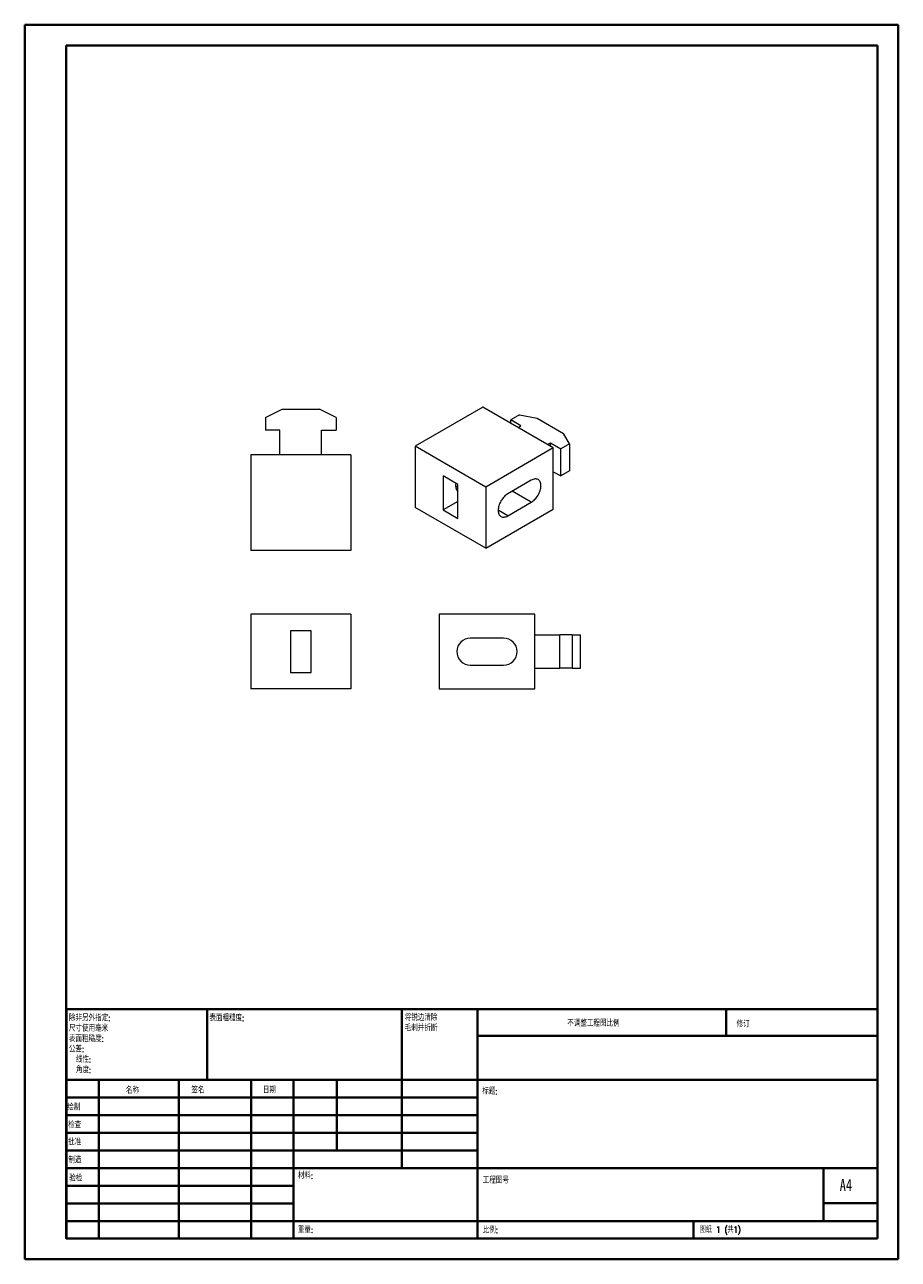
# Model space of a CAD drawing. Header units: millimetres. Extents: x 0 to 210, y 0 to 297.
import ezdxf

# ---------------------------------------------------------------- set-up
doc = ezdxf.new("R2010")
doc.units = ezdxf.units.MM
doc.styles.add('SLDTEXTSTYLE0', font='TXT', dxfattribs={"width": 0.75, "bigfont": 'bigfont'})
doc.styles.add('SLDTEXTSTYLE1', font='TXT', dxfattribs={"width": 0.75})
doc.styles.add('SLDTEXTSTYLE2', font='TXT', dxfattribs={"width": 0.694444, "bigfont": 'bigfont'})

# ---------------------------------------------------------------- blocks, each defined once
blk = doc.blocks.new('SW_NOTE_0')
at = {"color": 0, "linetype": 'Continuous', "lineweight": 0, "char_height": 1.5, "attachment_point": 1, "style": 'SLDTEXTSTYLE0'}
for s, insert in [('\\M+18FAB锐边\\M+190B4\\M+18F9C', (0, 1.93)), ('\\M+196D1\\M+18E68\\M+19BF3\\M+190DC\\M+19266', (0, -0.57))]:
    blk.add_mtext(s, dxfattribs=dict(at, insert=insert))
blk = doc.blocks.new('SW_NOTE_1')
at = {"color": 0, "linetype": 'Continuous', "lineweight": 0, "char_height": 1.5, "attachment_point": 1, "style": 'SLDTEXTSTYLE0'}
for s, insert in [('\\M+18F9C\\M+194F1另\\M+18A4F\\M+18E77\\M+192E8:', (0, 1.93)), ('\\M+18EDA\\M+190A1\\M+18E67\\M+19770\\M+19F7C\\M+195C4', (0, -0.57)), ('\\M+1955C\\M+196CA\\M+19165糙\\M+19378:', (0, -3.07)), ('\\M+18CF6\\M+18DB7:', (0, -5.57)), ('线\\M+190AB:', (1.69, -8.07)), ('\\M+18A70\\M+19378:', (1.69, -10.57))]:
    blk.add_mtext(s, dxfattribs=dict(at, insert=insert))

msp = doc.modelspace()

# ---------------------------------------------------------------- linework, layer by layer
at = {"color": 7, "linetype": 'Continuous', "lineweight": 40}
for p, q in [((0.08, 0.21), (0.08, 297.21)), ((0.08, 297.21), (210.08, 297.21)), ((210.08, 0.21), (210.08, 297.21)), ((210.08, 292.21), (210.08, 297.21)), ((10.08, 292.21), (205.08, 292.21)), ((10.08, 5.21), (10.08, 292.21)), ((205.08, 5.21), (205.08, 292.21)), ((10.11, 60.37), (205.08, 60.37)), ((10.11, 60.37), (10.11, 5.12)), ((43.91, 43.37), (43.91, 60.37)), ((90.71, 60.37), (90.71, 22.12)), ((108.91, 60.37), (108.91, 5.12)), ((168.68, 54.09), (168.68, 60.46)), ((205.08, 54), (108.91, 54)), ((205.08, 43.37), (10.11, 43.37)), ((17.91, 43.37), (17.91, 5.12)), ((37.1, 43.37), (37.1, 5.12)), ((54.51, 43.37), (54.51, 5.12)), ((64.71, 5.12), (64.71, 43.37)), ((75.11, 26.37), (75.11, 43.37)), ((108.91, 39.12), (10.11, 39.12)), ((108.91, 34.87), (10.11, 34.87)), ((108.91, 30.62), (10.11, 30.62)), ((108.91, 26.37), (10.11, 26.37)), ((64.71, 22.12), (10.11, 22.12)), ((64.71, 22.12), (205.08, 22.12)), ((192.08, 9.46), (192.08, 22.21)), ((64.71, 17.87), (10.11, 17.87)), ((64.71, 13.62), (10.11, 13.62)), ((205.08, 13.71), (192.08, 13.71)), ((10.11, 9.37), (205.08, 9.37)), ((160.88, 5.21), (160.88, 9.46)), ((10.08, 5.21), (205.08, 5.21)), ((205.08, 5.21), (180.99, 5.21)), ((0.08, 0.21), (210.08, 0.21))]:
    msp.add_line(p, q, dxfattribs=at)
at = {"color": 7, "linetype": 'Continuous', "lineweight": 15}
for p, q in [((110.18, 205.19), (93.92, 195.8)), ((127.15, 195.39), (110.18, 205.19)), ((57.94, 202.71), (61.94, 204.71)), ((57.94, 202.71), (57.94, 199.71)), ((61.94, 204.71), (70.94, 204.71)), ((74.94, 202.71), (70.94, 204.71)), ((74.94, 202.71), (74.94, 199.71)), ((119.02, 203.35), (116.9, 202.13)), ((119.38, 200.7), (116.9, 202.13)), ((116.9, 201.31), (116.9, 202.13)), ((119.02, 203.35), (123.27, 202.53)), ((123.27, 202.53), (129.63, 198.86)), ((61.44, 199.71), (57.94, 199.71)), ((61.44, 193.71), (61.44, 199.71)), ((71.44, 199.71), (74.94, 199.71)), ((71.44, 193.71), (71.44, 199.71)), ((118.67, 200.29), (119.38, 200.7)), ((125.74, 196.21), (126.45, 196.62)), ((126.45, 196.62), (128.92, 195.19)), ((126.45, 195.8), (126.45, 196.62)), ((131.04, 196.41), (128.92, 195.19)), ((131.04, 196.41), (129.63, 198.86)), ((131.04, 196.41), (131.04, 189.88)), ((78.44, 193.71), (54.44, 193.71)), ((54.44, 193.71), (54.44, 170.71)), ((78.44, 193.71), (78.44, 170.71)), ((110.89, 186), (93.92, 195.8)), ((93.92, 195.8), (93.92, 181.1)), ((127.15, 195.39), (110.89, 186)), ((127.15, 180.69), (127.15, 195.39)), ((128.92, 188.65), (128.92, 195.19)), ((104.17, 186.61), (100.64, 188.66)), ((100.64, 188.66), (100.64, 180.49)), ((121.85, 187.63), (116.19, 184.37)), ((127.15, 189.67), (128.92, 188.65)), ((131.04, 189.88), (128.92, 188.65)), ((104.17, 178.45), (104.17, 186.61)), ((110.89, 186), (110.89, 171.3)), ((104.17, 182.53), (100.64, 180.49)), ((116.19, 179.06), (121.85, 182.33)), ((110.89, 171.3), (93.92, 181.1)), ((100.64, 180.49), (104.17, 178.45)), ((110.89, 171.3), (127.15, 180.69)), ((78.44, 170.71), (54.44, 170.71)), ((54.44, 155.41), (54.44, 137.41)), ((78.44, 155.41), (54.44, 155.41)), ((78.44, 155.41), (78.44, 137.41)), ((99.7, 155.41), (99.7, 137.41)), ((122.7, 155.41), (99.7, 155.41)), ((122.7, 137.41), (122.7, 155.41)), ((68.94, 151.41), (63.94, 151.41)), ((63.94, 151.41), (63.94, 141.41)), ((68.94, 141.41), (68.94, 151.41)), ((115.2, 149.66), (107.2, 149.66)), ((122.7, 150.41), (128.7, 150.41)), ((128.7, 142.41), (128.7, 150.41)), ((131.7, 150.41), (128.7, 150.41)), ((131.7, 150.41), (131.7, 142.41)), ((131.7, 150.41), (133.7, 150.41)), ((133.7, 142.41), (133.7, 150.41)), ((107.2, 143.16), (115.2, 143.16)), ((63.94, 141.41), (68.94, 141.41)), ((122.7, 142.41), (128.7, 142.41)), ((131.7, 142.41), (128.7, 142.41)), ((131.7, 142.41), (133.7, 142.41)), ((78.44, 137.41), (54.44, 137.41)), ((99.7, 137.41), (122.7, 137.41))]:
    msp.add_line(p, q, dxfattribs=at)
at = {"color": 8, "linetype": 'Continuous', "lineweight": 15}
for p, q in [((104.17, 186), (103.64, 186.31)), ((121.85, 182.33), (117.25, 184.98)), ((116.19, 179.06), (113.9, 180.39))]:
    msp.add_line(p, q, dxfattribs=at)
at = {"color": 7, "linetype": 'Continuous', "lineweight": 15, "flags": 128}
for points in [[(121.85, 182.33), (122.08, 182.47), (122.3, 182.64), (122.52, 182.83), (122.73, 183.04), (122.93, 183.27), (123.13, 183.51), (123.31, 183.77), (123.48, 184.04), (123.63, 184.32), (123.76, 184.61), (123.88, 184.9), (123.97, 185.19), (124.05, 185.48), (124.11, 185.76), (124.14, 186.04), (124.15, 186.31), (124.14, 186.56), (124.11, 186.8), (124.05, 187.02), (123.97, 187.22), (123.88, 187.4), (123.76, 187.56), (123.63, 187.69), (123.48, 187.8), (123.31, 187.87), (123.13, 187.92), (122.93, 187.95), (122.73, 187.94), (122.52, 187.91), (122.3, 187.84), (122.08, 187.75), (121.85, 187.63)], [(116.19, 184.37), (115.97, 184.23), (115.75, 184.06), (115.53, 183.87), (115.32, 183.66), (115.11, 183.43), (114.92, 183.18), (114.74, 182.93), (114.57, 182.65), (114.42, 182.37), (114.28, 182.09), (114.17, 181.8), (114.07, 181.51), (114, 181.22), (113.94, 180.93), (113.91, 180.66), (113.9, 180.39), (113.91, 180.13), (113.94, 179.9), (114, 179.68), (114.07, 179.47), (114.17, 179.29), (114.28, 179.14), (114.42, 179.01), (114.57, 178.9), (114.74, 178.82), (114.92, 178.77), (115.11, 178.75), (115.32, 178.76), (115.53, 178.79), (115.75, 178.85), (115.97, 178.94), (116.19, 179.06)]]:
    msp.add_lwpolyline(points, dxfattribs=at)
at = {"color": 7, "linetype": 'Continuous', "lineweight": 15}
for centre, radius, start, end in [((105.74, 186.34), 2.12, 165.0751, 222.2481), ((107.2, 146.41), 3.25, 90, 270), ((115.2, 146.41), 3.25, 270, 90)]:
    msp.add_arc(centre, radius, start, end, dxfattribs=at)

# ---------------------------------------------------------------- block references
at = {"color": 7, "linetype": 'Continuous', "lineweight": 0}
for name, p in [('SW_NOTE_1', (10.7, 57.11)), ('SW_NOTE_0', (91.42, 57.19))]:
    msp.add_blockref(name, p, dxfattribs=at)

# ---------------------------------------------------------------- texts
at = {"color": 7, "linetype": 'Continuous', "lineweight": 0, "attachment_point": 1}
for s, insert, char_height, style in [('\\M+1955C\\M+196CA\\M+19165糙\\M+19378:', (44.48, 59.04), 1.5, 'SLDTEXTSTYLE0'), ('\\M+19573调\\M+190AE\\M+18D48\\M+192F6图\\M+194E4\\M+197E1', (130.49, 57.75), 1.5, 'SLDTEXTSTYLE0'), ('\\M+18F43订', (171.21, 57.55), 1.5, 'SLDTEXTSTYLE0'), ('\\M+196BC\\M+18FCC', (24.43, 41.62), 1.5, 'SLDTEXTSTYLE0'), ('签\\M+196BC', (40.14, 41.68), 1.5, 'SLDTEXTSTYLE0'), ('\\M+193FA\\M+18AFA', (57.33, 41.7), 1.5, 'SLDTEXTSTYLE0'), ('标题:', (110.07, 41.4), 1.5, 'SLDTEXTSTYLE0'), ('绘\\M+190A7', (10.32, 37.55), 1.5, 'SLDTEXTSTYLE0'), ('检查', (10.52, 33.28), 1.5, 'SLDTEXTSTYLE0'), ('\\M+194E1\\M+18F79', (10.51, 29.19), 1.5, 'SLDTEXTSTYLE0'), ('\\M+190A7\\M+191A2', (10.57, 24.85), 1.5, 'SLDTEXTSTYLE0'), ('\\M+18DDE\\M+197BF:', (65.76, 21.11), 1.5, 'SLDTEXTSTYLE0'), ('验检', (10.78, 20.47), 1.5, 'SLDTEXTSTYLE0'), ('\\M+18D48\\M+192F6图\\M+18D86', (110.18, 19.99), 1.5, 'SLDTEXTSTYLE0'), ('A4', (196, 19.52), 2.91, 'SLDTEXTSTYLE1'), ('\\M+18F64\\M+197CA:', (65.73, 8.07), 1.4986, 'SLDTEXTSTYLE0'), ('\\M+194E4\\M+197E1:', (110.18, 8.02), 1.5, 'SLDTEXTSTYLE0'), ('图纸 1 (\\M+18BA41)', (162.36, 8.11), 1.5, 'SLDTEXTSTYLE2')]:
    msp.add_mtext(s, dxfattribs=dict(at, insert=insert, char_height=char_height, style=style))

doc.saveas('drawing.dxf')
